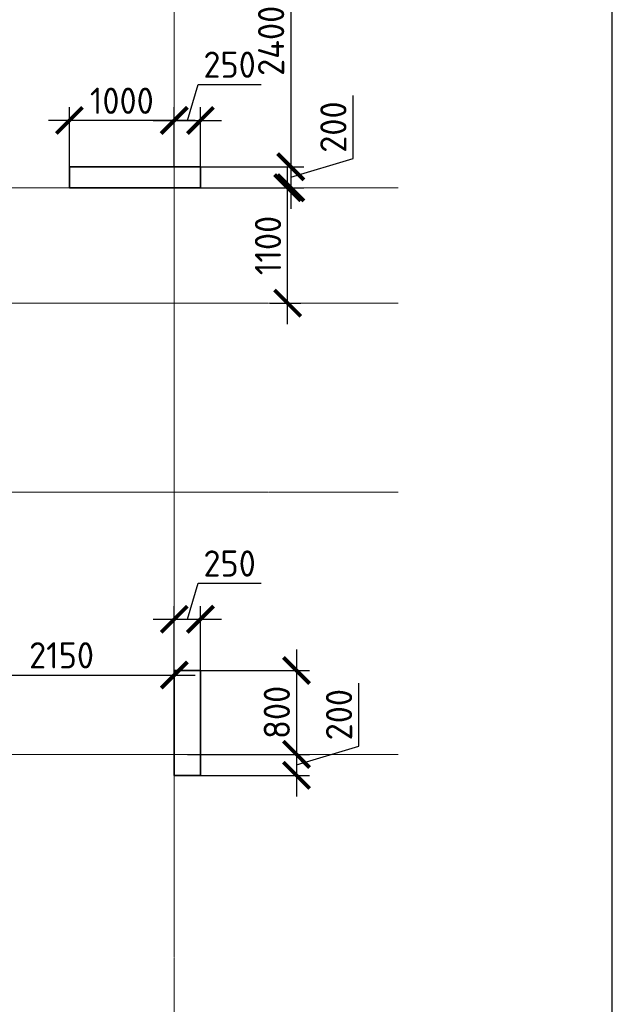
# Model space of a CAD drawing. Header units: millimetres. Extents: x 263826 to 1718326, y -423071 to 70137.
# Tile 46 of 256: x 489768 to 495421, y -310222 to -300839. Entities that reach past the tile are written whole.
import ezdxf

# ---------------------------------------------------------------- set-up
doc = ezdxf.new("R2010")
doc.units = ezdxf.units.MM
doc.linetypes.add('______5', pattern=[1100, 800, -100, 100, -100])
doc.linetypes.add('осевая', pattern=[50.8, 31.75, -6.35, 6.35, -6.35])
doc.layers.add('Колонна_ бетон', color=7, linetype='Continuous', lineweight=50, true_color=0xb4b496)
for name, color, linetype, lineweight in [('Оси', 40, '______5', 18), ('размер', 1, 'Continuous', 25), ('РАЗМЕРЫ', 1, 'Continuous', 9), ('СТЕНЫ', 3, 'Continuous', 30)]:
    doc.layers.add(name, color=color, linetype=linetype, lineweight=lineweight)
doc.layers.add('ТОЛСТЫЕ_ОСНОВНЫЕ', color=6, linetype='Continuous')
doc.styles.add('GOST-2.304_Type-B', font='GOST_Common.ttf')
doc.dimstyles.new('СПДС', dxfattribs={"dimscale": 100, "dimtxt": 2.5, "dimasz": 2.5, "dimexe": 1.25, "dimexo": 0, "dimtad": 1, "dimdec": 0, "dimtxsty": 'GOST-2.304_Type-B', "dimblk": 'ARCHTICK', "dimcen": 2.5, "dimdle": 2, "dimadec": 0, "dimazin": 2, "dimtfac": 0.75, "dimtdec": 0, "dimtmove": 1, "dimatfit": 3, "dimfxl": 1, "dimtolj": 1, "dimarcsym": 1})

# ---------------------------------------------------------------- blocks, each defined once
blk = doc.blocks.new('оси2')
at = {"layer": 'Оси', "color": 16, "linetype": 'осевая', "lineweight": 0, "ltscale": 0.5, "transparency": 33554687}
for p, q in [((1030445.5, 5465.4), (1030445.5, -20739.3)), ((979200, -4392.9), (1032582.1, -4392.9)), ((979200, -5492.9), (1032582.1, -5492.9)), ((979200, -7292.9), (1032582.1, -7292.9)), ((979200, -9792.9), (1032582.1, -9792.9))]:
    blk.add_line(p, q, dxfattribs=at)
blk = doc.blocks.new('_ArchTick')
at = {"color": 0, "linetype": 'ByBlock', "const_width": 0.15}
blk.add_lwpolyline([(-0.5, -0.5), (0.5, 0.5)], dxfattribs=at)
blk = doc.blocks.new('*D1147')
at = {"layer": 'DEFPOINTS', "color": 0, "lineweight": 0, "transparency": 16777216}
for p in [(491241.9, -307084), (491241.9, -307744.5), (489092, -307890.3)]:
    blk.add_point(p, dxfattribs=at)
at = {"layer": 'РАЗМЕРЫ', "color": 0, "lineweight": -2, "transparency": 16777216}
for p, q in [((489092, -307890.3), (489092, -306959)), ((491241.9, -307744.5), (491241.9, -306959)), ((488892, -307084), (491441.9, -307084))]:
    blk.add_line(p, q, dxfattribs=at)
at = {"layer": 'РАЗМЕРЫ', "color": 0, "lineweight": -2, "transparency": 16777216, "xscale": 250, "yscale": 250, "zscale": 250, "rotation": 180}
blk.add_blockref('_ArchTick', (489092, -307084), dxfattribs=at)
at = {"layer": 'РАЗМЕРЫ', "color": 0, "lineweight": -2, "transparency": 16777216, "xscale": 250, "yscale": 250, "zscale": 250}
blk.add_blockref('_ArchTick', (491241.9, -307084), dxfattribs=at)
at = {"layer": 'РАЗМЕРЫ', "color": 0, "lineweight": 0, "transparency": 16777216, "insert": (490167, -306896.5), "char_height": 250, "attachment_point": 5, "style": 'GOST-2.304_Type-B'}
blk.add_mtext('\\A1;2150', dxfattribs=at)
blk = doc.blocks.new('*D1084')
at = {"layer": 'DEFPOINTS', "color": 0, "transparency": 16777216}
for p in [(491796.6, -302440.3, -560), (492323.6, -302440.3), (492154.6, -303540.3, -560)]:
    blk.add_point(p, dxfattribs=at)
at = {"layer": 'РАЗМЕРЫ', "color": 0, "lineweight": -2, "transparency": 16777216}
for p, q in [((492323.6, -303740.3), (492323.6, -302240.3)), ((491796.6, -302440.3), (492448.6, -302440.3)), ((492154.6, -303540.3), (492448.6, -303540.3))]:
    blk.add_line(p, q, dxfattribs=at)
at = {"layer": 'РАЗМЕРЫ', "color": 0, "lineweight": -2, "transparency": 16777216, "xscale": 250, "yscale": 250, "zscale": 250}
for p, rotation in [((492323.6, -302440.3), 90), ((492323.6, -303540.3), 270)]:
    blk.add_blockref('_ArchTick', p, dxfattribs=dict(at, rotation=rotation))
at = {"layer": 'РАЗМЕРЫ', "color": 0, "lineweight": 0, "transparency": 16777216, "insert": (492136.1, -302990.3), "char_height": 250, "attachment_point": 5, "rotation": 90, "style": 'GOST-2.304_Type-B'}
blk.add_mtext('\\A1;1100', dxfattribs=at)
blk = doc.blocks.new('*D1089')
at = {"layer": 'DEFPOINTS', "color": 0, "transparency": 16777216}
for p in [(490242, -301798.8), (491242, -302144.6), (490242, -302290.3)]:
    blk.add_point(p, dxfattribs=at)
at = {"layer": 'размер', "color": 0, "lineweight": -2, "transparency": 16777216}
for p, q in [((490242, -302290.3), (490242, -301673.8)), ((491242, -302144.6), (491242, -301673.8)), ((491442, -301798.8), (490042, -301798.8))]:
    blk.add_line(p, q, dxfattribs=at)
at = {"layer": 'размер', "color": 0, "lineweight": -2, "transparency": 16777216, "xscale": 250, "yscale": 250, "zscale": 250, "rotation": 180}
blk.add_blockref('_ArchTick', (490242, -301798.8), dxfattribs=at)
at = {"layer": 'размер', "color": 0, "lineweight": -2, "transparency": 16777216, "xscale": 250, "yscale": 250, "zscale": 250}
blk.add_blockref('_ArchTick', (491242, -301798.8), dxfattribs=at)
at = {"layer": 'размер', "color": 0, "transparency": 16777216, "insert": (490742, -301611.3), "char_height": 250, "attachment_point": 5, "style": 'GOST-2.304_Type-B'}
blk.add_mtext('\\A1;1000', dxfattribs=at)
blk = doc.blocks.new('*D1319')
at = {"layer": 'DEFPOINTS', "color": 0, "transparency": 16777216}
for p in [(491492, -299840.3, -560), (491492, -302240.3, -560), (492353.7, -302240.3)]:
    blk.add_point(p, dxfattribs=at)
at = {"layer": 'РАЗМЕРЫ', "color": 0, "lineweight": -2, "transparency": 16777216}
for p, q in [((492353.7, -299640.3), (492353.7, -302440.3)), ((491492, -299840.3), (492478.7, -299840.3)), ((491492, -302240.3), (492478.7, -302240.3))]:
    blk.add_line(p, q, dxfattribs=at)
at = {"layer": 'РАЗМЕРЫ', "color": 0, "lineweight": -2, "transparency": 16777216, "xscale": 250, "yscale": 250, "zscale": 250}
for p, rotation in [((492353.7, -299840.3), 90), ((492353.7, -302240.3), 270)]:
    blk.add_blockref('_ArchTick', p, dxfattribs=dict(at, rotation=rotation))
at = {"layer": 'РАЗМЕРЫ', "color": 0, "lineweight": 0, "transparency": 16777216, "insert": (492166.2, -301040.3), "char_height": 250, "attachment_point": 5, "rotation": 90, "style": 'GOST-2.304_Type-B'}
blk.add_mtext('\\A1;2400', dxfattribs=at)
blk = doc.blocks.new('*D1320')
at = {"layer": 'DEFPOINTS', "color": 0, "transparency": 16777216}
for p in [(491492, -302240.3, -560), (491492, -302440.3, -560), (492353.7, -302440.3)]:
    blk.add_point(p, dxfattribs=at)
at = {"layer": 'РАЗМЕРЫ', "color": 0, "lineweight": -2, "transparency": 16777216}
for p, q in [((492947.5, -302162.2), (492947.5, -301562.2)), ((492353.7, -302040.3), (492353.7, -302640.3)), ((491492, -302240.3), (492478.7, -302240.3)), ((492353.7, -302340.3), (492947.5, -302162.2)), ((491492, -302440.3), (492478.7, -302440.3))]:
    blk.add_line(p, q, dxfattribs=at)
at = {"layer": 'РАЗМЕРЫ', "color": 0, "lineweight": -2, "transparency": 16777216, "xscale": 250, "yscale": 250, "zscale": 250}
for p, rotation in [((492353.7, -302240.3), 90), ((492353.7, -302440.3), 270)]:
    blk.add_blockref('_ArchTick', p, dxfattribs=dict(at, rotation=rotation))
at = {"layer": 'РАЗМЕРЫ', "color": 0, "lineweight": 0, "transparency": 16777216, "insert": (492760, -301862.2), "char_height": 250, "attachment_point": 5, "rotation": 90, "style": 'GOST-2.304_Type-B'}
blk.add_mtext('\\A1;200', dxfattribs=at)
blk = doc.blocks.new('*D1321')
at = {"layer": 'DEFPOINTS', "color": 0, "transparency": 16777216}
for p in [(491492, -301798.8), (491242, -302240.3, -560), (491492, -302240.3)]:
    blk.add_point(p, dxfattribs=at)
at = {"layer": 'РАЗМЕРЫ', "color": 0, "lineweight": -2, "transparency": 16777216}
for p, q in [((491367, -301798.8), (491470.1, -301455.1)), ((491470.1, -301455.1), (492070.1, -301455.1)), ((491242, -302240.3), (491242, -301673.8)), ((491492, -302240.3), (491492, -301673.8)), ((491042, -301798.8), (491692, -301798.8))]:
    blk.add_line(p, q, dxfattribs=at)
at = {"layer": 'РАЗМЕРЫ', "color": 0, "lineweight": -2, "transparency": 16777216, "xscale": 250, "yscale": 250, "zscale": 250, "rotation": 180}
blk.add_blockref('_ArchTick', (491242, -301798.8), dxfattribs=at)
at = {"layer": 'РАЗМЕРЫ', "color": 0, "lineweight": -2, "transparency": 16777216, "xscale": 250, "yscale": 250, "zscale": 250}
blk.add_blockref('_ArchTick', (491492, -301798.8), dxfattribs=at)
at = {"layer": 'РАЗМЕРЫ', "color": 0, "lineweight": 0, "transparency": 16777216, "insert": (491770.1, -301267.6), "char_height": 250, "attachment_point": 5, "style": 'GOST-2.304_Type-B'}
blk.add_mtext('\\A1;250', dxfattribs=at)
blk = doc.blocks.new('*D1322')
at = {"layer": 'DEFPOINTS', "color": 0, "lineweight": 0, "transparency": 16777216}
for p in [(491492, -306552.7), (491492, -307280.7, -560), (491241.9, -307744.5)]:
    blk.add_point(p, dxfattribs=at)
at = {"layer": 'РАЗМЕРЫ', "color": 0, "lineweight": -2, "transparency": 16777216}
for p, q in [((491366.9, -306552.7), (491470.1, -306209)), ((491470.1, -306209), (492070.1, -306209)), ((491241.9, -307744.5), (491241.9, -306427.7)), ((491492, -307280.7), (491492, -306427.7)), ((491041.9, -306552.7), (491692, -306552.7))]:
    blk.add_line(p, q, dxfattribs=at)
at = {"layer": 'РАЗМЕРЫ', "color": 0, "lineweight": -2, "transparency": 16777216, "xscale": 250, "yscale": 250, "zscale": 250, "rotation": 180}
blk.add_blockref('_ArchTick', (491241.9, -306552.7), dxfattribs=at)
at = {"layer": 'РАЗМЕРЫ', "color": 0, "lineweight": -2, "transparency": 16777216, "xscale": 250, "yscale": 250, "zscale": 250}
blk.add_blockref('_ArchTick', (491492, -306552.7), dxfattribs=at)
at = {"layer": 'РАЗМЕРЫ', "color": 0, "lineweight": 0, "transparency": 16777216, "insert": (491770.1, -306021.5), "char_height": 250, "attachment_point": 5, "style": 'GOST-2.304_Type-B'}
blk.add_mtext('\\A1;250', dxfattribs=at)
blk = doc.blocks.new('*D1323')
at = {"layer": 'DEFPOINTS', "color": 0, "transparency": 16777216}
for p in [(491367, -307040.3, -560), (491367, -307840.3, -560), (492408, -307840.3)]:
    blk.add_point(p, dxfattribs=at)
at = {"layer": 'РАЗМЕРЫ', "color": 0, "lineweight": -2, "transparency": 16777216}
for p, q in [((492408, -306840.3), (492408, -308040.3)), ((491367, -307040.3), (492533, -307040.3)), ((491367, -307840.3), (492533, -307840.3))]:
    blk.add_line(p, q, dxfattribs=at)
at = {"layer": 'РАЗМЕРЫ', "color": 0, "lineweight": -2, "transparency": 16777216, "xscale": 250, "yscale": 250, "zscale": 250}
for p, rotation in [((492408, -307040.3), 90), ((492408, -307840.3), 270)]:
    blk.add_blockref('_ArchTick', p, dxfattribs=dict(at, rotation=rotation))
at = {"layer": 'РАЗМЕРЫ', "color": 0, "lineweight": 0, "transparency": 16777216, "insert": (492220.5, -307440.3), "char_height": 250, "attachment_point": 5, "rotation": 90, "style": 'GOST-2.304_Type-B'}
blk.add_mtext('\\A1;800', dxfattribs=at)
blk = doc.blocks.new('*D1324')
at = {"layer": 'DEFPOINTS', "color": 0, "transparency": 16777216}
for p in [(491367, -307840.3, -560), (491492, -308040.3, -560), (492408, -308040.3)]:
    blk.add_point(p, dxfattribs=at)
at = {"layer": 'РАЗМЕРЫ', "color": 0, "lineweight": -2, "transparency": 16777216}
for p, q in [((493001.7, -307762.2), (493001.7, -307162.2)), ((492408, -307640.3), (492408, -308240.3)), ((492408, -307940.3), (493001.7, -307762.2)), ((491367, -307840.3), (492533, -307840.3)), ((491492, -308040.3), (492533, -308040.3))]:
    blk.add_line(p, q, dxfattribs=at)
at = {"layer": 'РАЗМЕРЫ', "color": 0, "lineweight": -2, "transparency": 16777216, "xscale": 250, "yscale": 250, "zscale": 250}
for p, rotation in [((492408, -307840.3), 90), ((492408, -308040.3), 270)]:
    blk.add_blockref('_ArchTick', p, dxfattribs=dict(at, rotation=rotation))
at = {"layer": 'РАЗМЕРЫ', "color": 0, "lineweight": 0, "transparency": 16777216, "insert": (492814.2, -307462.2), "char_height": 250, "attachment_point": 5, "rotation": 90, "style": 'GOST-2.304_Type-B'}
blk.add_mtext('\\A1;200', dxfattribs=at)
blk = doc.blocks.new('*U69')
at = {"layer": 'ТОЛСТЫЕ_ОСНОВНЫЕ', "color": 6}
blk.add_lwpolyline([(20, 5), (589, 5), (589, 415), (20, 415)], close=True, dxfattribs=at)

msp = doc.modelspace()

# ---------------------------------------------------------------- linework, layer by layer
at = {"layer": 'Колонна_ бетон', "color": 180, "linetype": 'Continuous', "lineweight": 35, "transparency": 33554687, "elevation": -559.99999}
for points in [[(491492.02043, -302240.31206), (490242.0208, -302240.31206), (490242.0208, -302440.31222), (491492.02043, -302440.31222)], [(491241.98582, -307040.31216), (491491.98582, -307040.31216), (491491.98582, -308040.31222), (491241.98582, -308040.31222)]]:
    msp.add_lwpolyline(points, close=True, dxfattribs=at)
at = {"layer": 'СТЕНЫ', "linetype": 'Continuous', "transparency": 33554687}
for p, q in [((490241.8803, -302240.31222, -200), (491241.88027, -302240.31222, -200)), ((490241.8803, -302440.31222, -200), (490241.8803, -302240.31222, -200)), ((490241.8803, -302440.31222, -200), (491241.88027, -302440.31222, -200))]:
    msp.add_line(p, q, dxfattribs=at)

# ---------------------------------------------------------------- block references
at = {"xscale": 100, "yscale": 100, "zscale": 100}
msp.add_blockref('*U69', (436520.8066, -330877.58194, 3100), dxfattribs=at)
at = {"layer": 'РАЗМЕРЫ'}
msp.add_blockref('оси2', (-539203.53067, -298047.43065, -559.99999), dxfattribs=at)

# ---------------------------------------------------------------- dimensions: what is measured, and where the dimension line sits
at = {"layer": 'размер', "color": 146, "true_color": 0x006272}
dim = msp.add_linear_dim(base=(490242.03044, -301798.84007, -360), p1=(491242.03041, -302144.55001, -360), p2=(490242.03044, -302290.31222, -360), dimstyle='СПДС', dxfattribs=at)
dim.commit()
dim.dimension.update_dxf_attribs({"geometry": '*D1089', "text_midpoint": (490742.03043, -301611.34007, -360)})
at = {"layer": 'РАЗМЕРЫ', "color": 146, "lineweight": 0}
for base, p1, p2, picture, middle in [((492353.73603, -302240.31206), (491492.02229, -299840.31206, -559.99999), (491492.02043, -302240.31206, -559.99999), '*D1319', (492166.23603, -301040.31206)), ((492353.73603, -302440.31222), (491492.02043, -302240.31206, -559.99999), (491492.02043, -302440.31222, -559.99999), '*D1320', (492759.98603, -302099.68714)), ((492407.9573, -307840.31222), (491366.98582, -307040.31216, -559.99999), (491366.98582, -307840.31222, -559.99999), '*D1323', (492220.4573, -307440.31219)), ((492407.9573, -308040.31222), (491366.98582, -307840.31222, -559.99999), (491491.98582, -308040.31222, -559.99999), '*D1324', (492814.2073, -307699.68722))]:
    dim = msp.add_linear_dim(base=base, p1=p1, p2=p2, angle=90, dimstyle='СПДС', dxfattribs=at)
    dim.commit()
    dim.dimension.update_dxf_attribs({"geometry": picture, "text_midpoint": middle})
dim = msp.add_linear_dim(base=(491492.02043, -301798.84007), p1=(491241.98582, -302240.31206, -559.99999), p2=(491492.02043, -302240.31206), dimstyle='СПДС', dxfattribs=at)
dim.commit()
dim.dimension.update_dxf_attribs({"geometry": '*D1321', "text_midpoint": (491532.62813, -301267.59007)})
at = {"layer": 'РАЗМЕРЫ', "color": 146, "lineweight": 0, "true_color": 0x006272}
dim = msp.add_linear_dim(base=(492323.60072, -302440.31222), p1=(492154.60072, -303540.31222, -559.99999), p2=(491796.60072, -302440.31222, -559.99999), angle=90, dimstyle='СПДС', dxfattribs=at)
dim.commit()
dim.dimension.update_dxf_attribs({"geometry": '*D1084', "text_midpoint": (492136.10072, -302990.31222)})
at = {"layer": 'РАЗМЕРЫ', "color": 146, "lineweight": 0}
dim = msp.add_linear_dim(base=(491491.98582, -306552.74093), p1=(491241.88264, -307744.49093), p2=(491491.98582, -307280.6881, -559.99999), dimstyle='СПДС', override={"dimtofl": 0}, dxfattribs=at)
dim.commit()
dim.dimension.update_dxf_attribs({"geometry": '*D1322', "text_midpoint": (491532.55923, -306021.49093)})
at = {"layer": 'РАЗМЕРЫ', "color": 146, "lineweight": 0, "true_color": 0x006272}
dim = msp.add_linear_dim(base=(491241.88264, -307083.99093), p1=(489092.03041, -307890.31325), p2=(491241.88264, -307744.49093), dimstyle='СПДС', override={"dimtofl": 0}, dxfattribs=at)
dim.commit()
dim.dimension.update_dxf_attribs({"geometry": '*D1147', "text_midpoint": (490166.95653, -306896.49093)})

doc.saveas('drawing.dxf')
